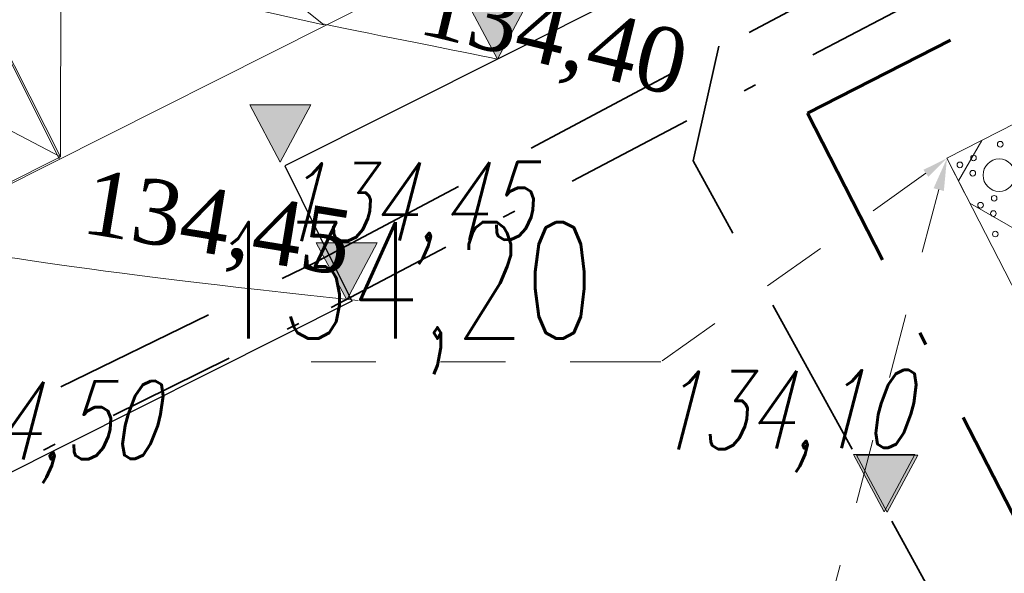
# Model space of a CAD drawing. Header units: metres. Extents: x 7472034 to 8440138, y 5890133 to 5961460.
# Tile 47 of 103: x 8439509.32 to 8439516.93, y 5890369.43 to 5890373.7. Entities that reach past the tile are written whole.
import ezdxf
from ezdxf import colors
from ezdxf.entities.mleader import LeaderData, LeaderLine
from ezdxf.math import Vec2, Vec3

# ---------------------------------------------------------------- set-up
doc = ezdxf.new("R2010")
doc.units = ezdxf.units.M
doc.header["$MEASUREMENT"] = 0
for name, pattern in [('$0$L218_500', [1, 0.5, -0.5]), ('ACAD_ISO03W100', [30, 12, -18]), ('CENTER', [2, 1.25, -0.25, 0.25, -0.25]), ('DASHDOT', [25.399999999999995, 12.7, -6.349999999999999, 0, -6.349999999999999]), ('DASHDOTX2', [2, 1, -0.5, 0, -0.5]), ('DASHED', [19.049999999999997, 12.7, -6.349999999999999])]:
    doc.linetypes.add(name, pattern=pattern)
doc.layers.get('0').update_dxf_attribs({"linetype": 'CONTINUOUS', "lineweight": 5})
for name, color, linetype, lineweight in [('### rzędne', 172, 'CONTINUOUS', 5), ('___DR.warstwice', 7, 'CONTINUOUS', 5), ('_a_widok', 7, 'CONTINUOUS', 5), ('_IS.BLOK.KD.doziemne', 7, 'CONTINUOUS', 5), ('_IS.KD.opis.1', 138, 'CONTINUOUS', 18), ('_IS.KD.opis.2', 7, 'CONTINUOUS', 18), ('_IS.TCH.V.oddzialywanie', 30, 'DASHED', 60), ('_IS.TCH.V.opisik.1', 98, 'CONTINUOUS', 20), ('_IS.TCH.V.skrzynki.0', 101, 'CONTINUOUS', 20), ('_IS.TCH.V.skrzynki.1', 97, 'CONTINUOUS', 20), ('_IS.TCH.V.skrzynki.2', 93, 'CONTINUOUS', 20), ('a_opisy', 7, 'CONTINUOUS', 18), ('E_BLOK', 170, 'CONTINUOUS', 20), ('E_Kable_ziemia2', 10, 'DASHED', 35), ('E_Kanal_sterownicze', 10, 'DASHDOTX2', 35), ('PROJ-ULICE', 7, 'CONTINUOUS', 5)]:
    doc.layers.add(name, color=color, linetype=linetype, lineweight=lineweight)
doc.layers.add('_IS_NO', color=11, linetype='CONTINUOUS', lineweight=20, plot=False)
doc.layers.add('Kraw_parking', color=7, linetype='DASHED')
doc.styles.add('RS', font='Romans.shx', dxfattribs={"width": 0.7})
doc.styles.add('style2', font='romans.shx', dxfattribs={"width": 0.7, "oblique": 15})
doc.styles.add('wojtek 1', font='times.ttf', dxfattribs={"height": 0.6})

# ---------------------------------------------------------------- blocks, each defined once
blk = doc.blocks.new('23123')
at = {"layer": 'a_opisy', "linetype": '$0$L218_500'}
blk.add_hatch(color=250, dxfattribs=at).paths.add_polyline_path([(8443019.232991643, 5888878.045012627), (8443018.761079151, 5888878.045012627), (8443018.28916666, 5888878.045012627), (8443018.761079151, 5888877.16129482)])
at = {"layer": 'a_opisy', "color": 250, "linetype": 'CENTER'}
for points in [[(8443018.28916666, 5888878.045012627), (8443018.761079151, 5888878.045012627)], [(8443019.232991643, 5888878.045012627), (8443018.761079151, 5888877.16129482), (8443018.28916666, 5888878.045012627)], [(8443018.28916666, 5888878.045012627), (8443018.761079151, 5888877.16129482), (8443019.232991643, 5888878.045012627)], [(8443019.232991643, 5888878.045012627), (8443018.761079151, 5888878.045012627)]]:
    blk.add_lwpolyline(points, dxfattribs=at)
blk = doc.blocks.new('Elektryk_v3')
at = {"layer": 'E_Kable_ziemia2', "color": 1, "ltscale": 0.1}
for points in [[(-47.995441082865, -75.12338280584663), (-39.47770220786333, -71.02047101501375), (-28.359589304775, -73.6234334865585), (-29.27095957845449, -80.11922698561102), (-27.97647697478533, -82.44547663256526), (-13.99008785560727, -86.05215857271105), (-7.757099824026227, -86.53363337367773), (-3.364043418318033, -85.10968956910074), (2.010407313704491, -82.48466392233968), (2.010407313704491, -82.48466392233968), (6.782775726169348, -79.95534261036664), (12.44286250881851, -77.00296626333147), (12.65006005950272, -76.4139361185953), (9.372079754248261, -69.28661691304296), (17.62382033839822, -65.1038746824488), (18.05794266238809, -65.39319132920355), (24.48295167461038, -62.19143118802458), (21.93503779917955, -56.69791478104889), (21.70304629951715, -56.5877435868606), (17.90186174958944, -58.12423577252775)], [(14.71468880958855, -85.30595095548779), (14.01066863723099, -85.05088046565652), (8.9270314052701, -87.57615146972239), (8.011594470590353, -87.25414935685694), (4.945498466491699, -81.69213084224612), (5.144465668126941, -80.80640795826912)]]:
    blk.add_lwpolyline(points, dxfattribs=at)
at = {"layer": 'E_Kanal_sterownicze', "color": 1}
blk.add_lwpolyline([(-29.83625467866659, -82.44043670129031), (-13.99026843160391, -86.38241211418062), (-9.777016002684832, -86.98702516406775), (-8.866408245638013, -87.00584507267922), (-7.433892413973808, -86.96655004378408), (-3.298850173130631, -85.52363321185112), (2.14996868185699, -82.82342106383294), (2.14996868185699, -82.82342106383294), (2.14996868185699, -82.82342106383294), (13.05574875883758, -77.10486480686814)], dxfattribs=at)
blk = doc.blocks.new('*U25')
at = {"lineweight": 5}
for p, q in [((0, 599.400023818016), (0, -0.6000000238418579)), ((0, -0.6000000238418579), (1200.000047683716, -0.6000000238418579))]:
    blk.add_line(p, q, dxfattribs=at)
for centre, radius in [((90.93635795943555, 415.4000118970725), 21.73927789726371), ((300.000023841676, 299.4000118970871), 125), ((90.93635795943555, 183.4000118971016), 21.73927789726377), ((440.9363579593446, 183.4000118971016), 21.73927789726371), ((90.93635795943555, 65.40001189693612), 21.73927789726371), ((193.127355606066, 124.4000118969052), 21.73927789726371), ((440.9363579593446, 65.40001189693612), 21.73927789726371), ((543.127355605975, 124.4000118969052), 21.7392778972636), ((690.9363579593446, 65.40001189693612), 21.73927789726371)]:
    blk.add_circle(centre, radius, dxfattribs=at)
blk = doc.blocks.new('A$C2C426404')
at = {"layer": '_IS_NO', "ltscale": 0.1}
blk.add_open_spline([(27.67626924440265, 23.09287754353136, 1.829566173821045e-06), (31.68315875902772, 23.09132452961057, 2.263426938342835e-06), (38.09081487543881, 23.52010669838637, 2.956097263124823e-06), (46.0190905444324, 20.44823641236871), (52.02710655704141, 18.01596992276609, 1.18983141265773e-07), (57.48081744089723, 14.61059598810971, 3.880691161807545e-08), (63.15046560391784, 12.16836789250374), (64.01579423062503, 9.527138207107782), (68.70553139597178, 8.717305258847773), (72.93792583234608, 7.781059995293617)], degree=3, knots=[0, 0, 0, 0, 11.95042031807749, 19.07916594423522, 25.47980302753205, 30.85202744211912, 32.94528240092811, 39.66304915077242, 46.67346183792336, 46.67346183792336, 46.67346183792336, 46.67346183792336], dxfattribs=at)
blk.add_open_spline([(72.93024264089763, 7.787214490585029), (73.37631797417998, 7.696510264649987), (73.97642686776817, 7.577785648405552), (74.2799305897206, 7.51595545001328)], degree=3, dxfattribs=at)
at = {"layer": '_IS_NO'}
blk.add_open_spline([(69.6463277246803, 6.131249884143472), (70.10893946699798, 6.046391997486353), (71.04336770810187, 5.873731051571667), (73.20446711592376, 5.652222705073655)], degree=3, dxfattribs=at)
at = {"layer": '### rzędne', "color": 0, "linetype": '$0$L218_500', "lineweight": 25, "xscale": 0.5, "yscale": 0.5, "zscale": 0.5}
for p in [(-4221435.100608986, -2944431.06469196), (-4221436.265770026, -2944432.924912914), (-4221432.114036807, -2944434.56145903)]:
    blk.add_blockref('23123', p, dxfattribs=at)
at = {"layer": '### rzędne', "color": 0, "linetype": 'CENTER', "lineweight": 25, "char_height": 0.6, "attachment_point": 1, "style": 'style2'}
for s, insert, rotation in [('134,45', (72.56398576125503, 6.70786420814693), 0.43190741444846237), ('134,10', (75.47549001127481, 5.100298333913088), 0.4319074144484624), ('134,50', (69.65783668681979, 5.014997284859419, 2.007742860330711e-06), 0.43190741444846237)]:
    blk.add_mtext(s, dxfattribs=dict(at, insert=insert, rotation=rotation))
at = {"layer": '_IS_NO', "char_height": 0.5, "style": 'wojtek 1'}
for s, insert, attachment_point, rotation in [('134,40', (73.76997712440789, 8.204638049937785, -2.007742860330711e-06), 1, 346.2609477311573), ('134,45', (71.03554657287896, 6.061093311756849, -2.007742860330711e-06), 7, 350.702920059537)]:
    blk.add_mtext(s, dxfattribs=dict(at, insert=insert, attachment_point=attachment_point, rotation=rotation))
blk = doc.blocks.new('JPII.KD_aktualizacja rzędnych_20.12.2024')
at = {"layer": '_IS.TCH.V.skrzynki.0', "lineweight": 13}
h = blk.add_hatch(dxfattribs=at)
h.set_pattern_fill('ANSI37', color=256, scale=10, angle=15)
h.set_pattern_definition([(59.99999999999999, (-62.26768374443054, 30.61646902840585), (-1.082531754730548, 0.625), []), (150, (-62.26768374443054, 30.61646902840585), (-0.6250000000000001, -1.082531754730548), [])])
h.paths.add_polyline_path([(8438679.881406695, 5890674.828945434), (8438677.694513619, 5890679.101824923), (8438656.86422629, 5890668.44072127), (8438659.051119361, 5890664.167841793)])
at = {"layer": '_IS.TCH.V.oddzialywanie', "color": 150, "linetype": 'DASHDOT', "ltscale": 0.1, "elevation": 7.079631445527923e-07}
blk.add_lwpolyline([(8438658.703454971, 5890663.091213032), (8438680.958035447, 5890674.481281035), (8438678.042178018, 5890680.178453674), (8438655.787597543, 5890668.78838567)], close=True, dxfattribs=at)
at = {"layer": '_IS.TCH.V.skrzynki.1', "linetype": 'ACAD_ISO03W100', "ltscale": 0.05, "elevation": 7.079631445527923e-07}
blk.add_lwpolyline([(8438677.694513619, 5890679.101824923), (8438679.881406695, 5890674.828945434), (8438659.051119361, 5890664.167841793), (8438656.86422629, 5890668.44072127), (8438677.694513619, 5890679.101824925)], dxfattribs=at)
at = {"layer": '_IS.TCH.V.skrzynki.2', "color": 124, "xscale": 0.001, "yscale": 0.001, "zscale": 0.001, "rotation": 297.1037209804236}
blk.add_blockref('*U25', (8438656.864760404, 5890668.440994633, 7.079631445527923e-07), dxfattribs=at)
at = {"layer": '_IS.KD.opis.1'}
ml = blk.add_multileader_mtext('Standard', dxfattribs=at)
ml.set_content('\\A1;{\\C132;D34\\H0.7x;\\C256;\\S134,32/131,83;}', color=256, style='RS')
ml.set_leader_properties()
ml.build(insert=Vec2(0, 0))
ml.multileader.update_dxf_attribs({"text_left_attachment_type": 2, "text_right_attachment_type": 2, "dogleg_length": 0.2, "arrow_head_size": 0.25})
ctx = ml.context
ctx.base_point, ctx.char_height, ctx.arrow_head_size, ctx.landing_gap_size, ctx.plane_origin = Vec3(8438642.982807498, 5890669.100505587), 1.2, 0.25, 0.3, Vec3(8438589.25923166, 5890647.263728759)
ctx.left_attachment, ctx.right_attachment, ctx.text_align_type = 2, 2, 1
notes = []
notes.append((ctx, [(0, (1, 1, 0), (8438642.7828075, 5890669.100505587), (1, 0), 0.2, [(3, [(8438641.316830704, 5890672.375056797)], 0, [])])]))
ctx.mtext.insert, ctx.mtext.width, ctx.mtext.alignment, ctx.mtext.flow_direction = Vec3(8438645.836807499, 5890670.240505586), 9.34447490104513, 2, 5
at = {"layer": '_IS.KD.opis.2', "color": 0}
ml = blk.add_multileader_mtext('Standard', dxfattribs=at)
ml.set_content('Y=8438656,8642\\PX=5890668,4407', style='RS')
ml.set_leader_properties()
ml.build(insert=Vec2(0, 0))
ml.multileader.update_dxf_attribs({"text_left_attachment_type": 2, "text_right_attachment_type": 2, "dogleg_length": 2.433335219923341, "arrow_head_size": 0.25})
ctx = ml.context
ctx.base_point, ctx.char_height, ctx.arrow_head_size, ctx.landing_gap_size, ctx.plane_origin = Vec3(8438648.039896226, 5890663.962814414, 7.079631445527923e-07), 0.75, 0.25, 0.3, Vec3(8438646.93276739, 5890660.224803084, 7.079631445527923e-07)
ctx.left_attachment, ctx.right_attachment, ctx.text_align_type = 2, 2, 1
notes.append((ctx, [(0, (1, 1, 0), (8438655.687421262, 5890663.962814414, 7.079631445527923e-07), (-1, 0), 0.2975250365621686, [(0, [(8438656.864226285, 5890668.440721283, 7.079631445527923e-07)], 0, [])])]))
ctx.mtext.insert, ctx.mtext.width, ctx.mtext.alignment, ctx.mtext.flow_direction = Vec3(8438651.714896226, 5890665.034242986, 7.079631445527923e-07), 13.59604729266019, 2, 5
at = {"layer": '_IS.TCH.V.opisik.1', "lineweight": 18}
ml = blk.add_multileader_mtext('Standard', dxfattribs=at)
ml.set_content('\\A1;134,20', color=256, style='RS')
ml.set_leader_properties()
ml.build(insert=Vec2(0, 0))
ml.multileader.update_dxf_attribs({"text_right_attachment_type": 6, "dogleg_length": 0.2, "arrow_head_size": 0.2})
ctx = ml.context
ctx.base_point, ctx.char_height, ctx.arrow_head_size, ctx.landing_gap_size, ctx.plane_origin = Vec3(8438650.923083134, 5890667.412949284, 7.07963143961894e-07), 0.9, 0.2, 0.25, Vec3(8438603.578784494, 5890646.898544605, 7.07963143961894e-07)
ctx.right_attachment = 6
notes.append((ctx, [(1, (1, 1, 0), (8438654.653083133, 5890666.868663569, 7.07963143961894e-07), (-1, 0), 0.2, [(3, [(8438656.864226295, 5890668.440721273, 7.07963143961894e-07)], 0, [])])]))
ctx.mtext.insert, ctx.mtext.width, ctx.mtext.line_spacing_factor, ctx.mtext.flow_direction = Vec3(8438651.173083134, 5890667.948663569, 7.07963143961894e-07), 3.033132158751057, 0.6666666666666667, 5
for ctx, leaders in notes:
    for number, flags, end, landing, length, lines in leaders:
        leader = LeaderData()
        leader.index, (leader.has_last_leader_line, leader.has_dogleg_vector, leader.attachment_direction) = number, flags
        leader.last_leader_point, leader.dogleg_vector, leader.dogleg_length = Vec3(end), Vec3(landing), length
        for number, points, colour, breaks in lines:
            line = LeaderLine()
            line.index, line.vertices, line.color, line.breaks = number, Vec3.list(points), colors.encode_raw_color(colour), breaks
            leader.lines.append(line)
        ctx.leaders.append(leader)

msp = doc.modelspace()

# ---------------------------------------------------------------- linework, layer by layer
at = {"layer": '_a_widok'}
msp.add_line((8439503.213570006, 5890369.395299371), (8439521.788261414, 5890378.745992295), dxfattribs=at)
at = {"layer": '_a_widok', "ltscale": 0.1}
msp.add_lwpolyline([(8439511.671736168, 5890373.664891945), (8439507.384884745, 5890377.098804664), (8439506.470452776, 5890371.05426878), (8439509.639246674, 5890372.644687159), (8439504.202602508, 5890375.497903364), (8439507.385223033, 5890377.098136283), (8439509.639246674, 5890372.644687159), (8439509.648457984, 5890378.239169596)], dxfattribs=at)
at = {"layer": 'Kraw_parking', "color": 0}
for p, q in [((8439516.815779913, 5890375.308140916), (8439511.370501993, 5890372.574998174)), ((8439511.370501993, 5890372.574998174), (8439511.888417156, 5890371.529804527)), ((8439511.888417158, 5890371.529804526), (8439506.425671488, 5890368.787948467))]:
    msp.add_line(p, q, dxfattribs=at)
at = {"layer": 'PROJ-ULICE', "color": 251, "ltscale": 2}
msp.add_lwpolyline([(8439509.629317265, 5890372.627129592), (8439507.386391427, 5890377.09583004)], dxfattribs=at)

# ---------------------------------------------------------------- block references
at = {"layer": '### rzędne', "linetype": '$0$L218_500', "xscale": 0.5, "yscale": 0.5, "zscale": 0.5}
for p in [(4218001.955298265, 2945934.022825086), (4218006.642877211, 2945931.318685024)]:
    msp.add_blockref('23123', p, dxfattribs=at)
at = {"layer": '___DR.warstwice', "color": 0, "linetype": 'Continuous', "ltscale": 0.2}
msp.add_blockref('A$C2C426404', (8439438.733810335, 5890365.88383195), dxfattribs=at)
at = {"layer": '_IS.BLOK.KD.doziemne', "linetype": '$0$L218_500'}
msp.add_blockref('JPII.KD_aktualizacja rzędnych_20.12.2024', (859.6212462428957, -295.8072097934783), dxfattribs=at)
at = {"layer": 'E_BLOK'}
msp.add_blockref('Elektryk_v3', (8439509.580092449, 5890454.305613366), dxfattribs=at)

doc.saveas('drawing.dxf')
